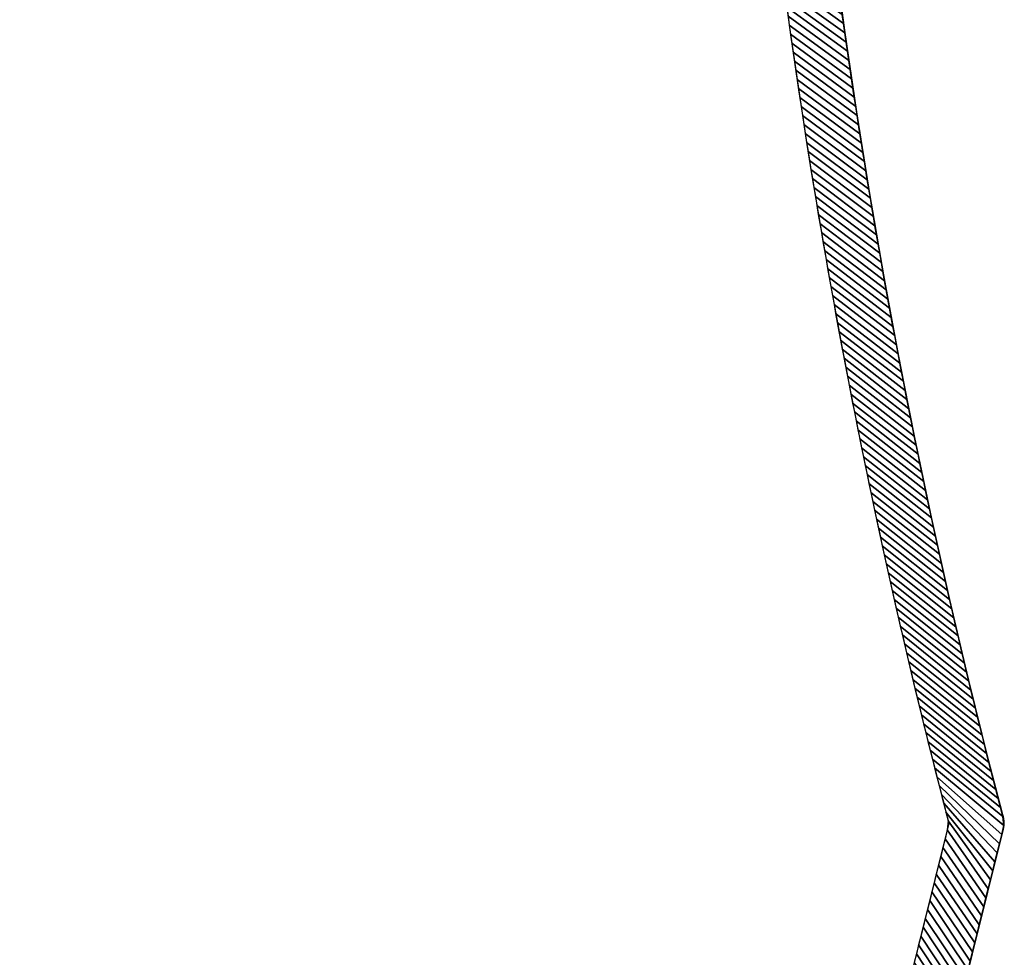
# Model space of a CAD drawing. Extents: x -10.1 to 12.5, y -12 to 12.1.
# Tile 6 of 12: x 8.2 to 12.5, y -8.2 to -4.1. Entities that reach past the tile are written whole.
import ezdxf

# ---------------------------------------------------------------- set-up
doc = ezdxf.new("R2010")
doc.units = 0
doc.header["$MEASUREMENT"] = 0
doc.layers.get('0').update_dxf_attribs({"linetype": 'CONTINUOUS'})

msp = doc.modelspace()

# ---------------------------------------------------------------- linework, layer by layer
for points, elevation in [([(-10.1297, -5.9068), (-10.1297, 6.0788, -0.376322), (-9.9241, 6.3133), (10.531, 12.1372), (11.2894, 12.1372, -0.32213), (11.4015, 12.0566), (12.4626, 7.79, -0.164351), (12.4624, 7.7142, 0.129248), (12.4625, -7.5414, -0.162918), (12.4626, -7.6172), (11.4021, -11.8829, -0.326191), (11.2894, -11.9652), (10.531, -11.9652), (-9.9241, -6.142, -0.376322), (-10.1297, -5.9076)], -13.2806), ([(-10.1297, -5.9068), (-10.1297, 6.0788, -0.376322), (-9.9241, 6.3133), (10.531, 12.1372), (11.2894, 12.1372, -0.32213), (11.4015, 12.0566), (12.4626, 7.79, -0.164351), (12.4624, 7.7142, 0.129248), (12.4625, -7.5414, -0.162918), (12.4626, -7.6172), (11.4021, -11.8829, -0.326191), (11.2894, -11.9652), (10.531, -11.9652), (-9.9241, -6.142, -0.376322), (-10.1297, -5.9076)], -13.2806), ([(-9.8935, -5.9068), (-9.8935, 6.0788, -0.376322), (-9.8933, 6.0791, 0.036591), (-9.8594, 6.0861), (10.564, 11.901), (11.1968, 11.901), (12.2284, 7.7529, 0.128876), (12.2284, -7.58), (11.1969, -11.729), (10.564, -11.729), (-9.8595, -5.9148, 0.036582), (-9.8933, -5.9078, -0.376322), (-9.8935, -5.9076)], -13.5168)]:
    msp.add_lwpolyline(points, format="xyb", dxfattribs=dict(elevation=elevation))
at = {"extrusion": (0, 0, -1)}
for points, elevation in [([(10.1297, -5.9068), (10.1297, 6.0788, 0.376322), (9.9241, 6.3133), (-10.531, 12.1372), (-11.2894, 12.1372, 0.32213), (-11.4015, 12.0566), (-12.4626, 7.79, 0.164351), (-12.4624, 7.7142, -0.129248), (-12.4625, -7.5414, 0.162918), (-12.4626, -7.6172), (-11.4021, -11.8829, 0.326191), (-11.2894, -11.9652), (-10.531, -11.9652), (9.9241, -6.142, 0.376322), (10.1297, -5.9076)], -11.4438), ([(9.8935, -5.9068), (9.8935, 6.0788, 0.376322), (9.8933, 6.0791, -0.036591), (9.8594, 6.0861), (-10.564, 11.901), (-11.1968, 11.901), (-12.2284, 7.7529, -0.128876), (-12.2284, -7.58), (-11.1969, -11.729), (-10.564, -11.729), (9.8595, -5.9148, -0.036582), (9.8933, -5.9078, 0.376322), (9.8935, -5.9076)], -11.68)]:
    msp.add_lwpolyline(points, format="xyb", dxfattribs=dict(at, elevation=elevation))

# ---------------------------------------------------------------- meshes
mesh = msp.add_polymesh((2, 9))
for k, corner in enumerate([(11.4926, -3.8108, -13.5168), (11.4978, -3.8504, -13.5168), (11.503, -3.89, -13.5168), (11.5083, -3.9296, -13.5168), (11.5136, -3.9691, -13.5168), (11.519, -4.0087, -13.5168), (11.5244, -4.0482, -13.5168), (11.5299, -4.0878, -13.5168), (11.5355, -4.1273, -13.5168), (11.7563, -4.0004, -13.2806), (11.7618, -4.0407, -13.2806), (11.7675, -4.081, -13.2806), (11.7731, -4.1213, -13.2806), (11.7789, -4.1616, -13.2806), (11.7847, -4.2018, -13.2806), (11.7905, -4.2421, -13.2806), (11.7964, -4.2824, -13.2806), (11.8024, -4.3226, -13.2806)]):
    mesh.set_mesh_vertex(divmod(k, 9), corner)
mesh = msp.add_polymesh((2, 9))
for k, corner in enumerate([(11.4926, -3.8108, 11.68), (11.4978, -3.8504, 11.68), (11.503, -3.89, 11.68), (11.5083, -3.9296, 11.68), (11.5136, -3.9691, 11.68), (11.519, -4.0087, 11.68), (11.5244, -4.0482, 11.68), (11.5299, -4.0878, 11.68), (11.5355, -4.1273, 11.68), (11.7563, -4.0004, 11.4438), (11.7618, -4.0407, 11.4438), (11.7675, -4.081, 11.4438), (11.7731, -4.1213, 11.4438), (11.7789, -4.1616, 11.4438), (11.7847, -4.2018, 11.4438), (11.7905, -4.2421, 11.4438), (11.7964, -4.2824, 11.4438), (11.8024, -4.3226, 11.4438)]):
    mesh.set_mesh_vertex(divmod(k, 9), corner)
mesh = msp.add_polymesh((2, 9))
for k, corner in enumerate([(11.5355, -4.1273, -13.5168), (11.541, -4.1668, -13.5168), (11.5467, -4.2064, -13.5168), (11.5524, -4.2459, -13.5168), (11.5581, -4.2854, -13.5168), (11.5639, -4.3249, -13.5168), (11.5698, -4.3644, -13.5168), (11.5757, -4.4039, -13.5168), (11.5816, -4.4433, -13.5168), (11.8024, -4.3226, -13.2806), (11.8084, -4.3629, -13.2806), (11.8144, -4.4031, -13.2806), (11.8205, -4.4433, -13.2806), (11.8267, -4.4836, -13.2806), (11.8329, -4.5238, -13.2806), (11.8392, -4.564, -13.2806), (11.8456, -4.6042, -13.2806), (11.852, -4.6444, -13.2806)]):
    mesh.set_mesh_vertex(divmod(k, 9), corner)
mesh = msp.add_polymesh((2, 9))
for k, corner in enumerate([(11.5355, -4.1273, 11.68), (11.541, -4.1668, 11.68), (11.5467, -4.2064, 11.68), (11.5524, -4.2459, 11.68), (11.5581, -4.2854, 11.68), (11.5639, -4.3249, 11.68), (11.5698, -4.3644, 11.68), (11.5757, -4.4039, 11.68), (11.5816, -4.4433, 11.68), (11.8024, -4.3226, 11.4438), (11.8084, -4.3629, 11.4438), (11.8144, -4.4031, 11.4438), (11.8205, -4.4433, 11.4438), (11.8267, -4.4836, 11.4438), (11.8329, -4.5238, 11.4438), (11.8392, -4.564, 11.4438), (11.8456, -4.6042, 11.4438), (11.852, -4.6444, 11.4438)]):
    mesh.set_mesh_vertex(divmod(k, 9), corner)
mesh = msp.add_polymesh((2, 9))
for k, corner in enumerate([(11.5816, -4.4433, -13.5168), (11.5876, -4.4828, -13.5168), (11.5937, -4.5223, -13.5168), (11.5998, -4.5617, -13.5168), (11.606, -4.6011, -13.5168), (11.6122, -4.6406, -13.5168), (11.6185, -4.68, -13.5168), (11.6248, -4.7194, -13.5168), (11.6311, -4.7588, -13.5168), (11.852, -4.6444, -13.2806), (11.8584, -4.6845, -13.2806), (11.8649, -4.7247, -13.2806), (11.8714, -4.7649, -13.2806), (11.8781, -4.805, -13.2806), (11.8847, -4.8452, -13.2806), (11.8914, -4.8853, -13.2806), (11.8982, -4.9254, -13.2806), (11.905, -4.9656, -13.2806)]):
    mesh.set_mesh_vertex(divmod(k, 9), corner)
mesh = msp.add_polymesh((2, 9))
for k, corner in enumerate([(11.5816, -4.4433, 11.68), (11.5876, -4.4828, 11.68), (11.5937, -4.5223, 11.68), (11.5998, -4.5617, 11.68), (11.606, -4.6011, 11.68), (11.6122, -4.6406, 11.68), (11.6185, -4.68, 11.68), (11.6248, -4.7194, 11.68), (11.6311, -4.7588, 11.68), (11.852, -4.6444, 11.4438), (11.8584, -4.6845, 11.4438), (11.8649, -4.7247, 11.4438), (11.8714, -4.7649, 11.4438), (11.8781, -4.805, 11.4438), (11.8847, -4.8452, 11.4438), (11.8914, -4.8853, 11.4438), (11.8982, -4.9254, 11.4438), (11.905, -4.9656, 11.4438)]):
    mesh.set_mesh_vertex(divmod(k, 9), corner)
mesh = msp.add_polymesh((2, 9))
for k, corner in enumerate([(11.6311, -4.7588, -13.5168), (11.6376, -4.7982, -13.5168), (11.644, -4.8376, -13.5168), (11.6506, -4.877, -13.5168), (11.6571, -4.9164, -13.5168), (11.6638, -4.9558, -13.5168), (11.6705, -4.9951, -13.5168), (11.6772, -5.0345, -13.5168), (11.684, -5.0738, -13.5168), (11.905, -4.9656, -13.2806), (11.9119, -5.0057, -13.2806), (11.9188, -5.0458, -13.2806), (11.9258, -5.0859, -13.2806), (11.9329, -5.1259, -13.2806), (11.94, -5.166, -13.2806), (11.9471, -5.2061, -13.2806), (11.9543, -5.2461, -13.2806), (11.9616, -5.2862, -13.2806)]):
    mesh.set_mesh_vertex(divmod(k, 9), corner)
mesh = msp.add_polymesh((2, 9))
for k, corner in enumerate([(11.6311, -4.7588, 11.68), (11.6376, -4.7982, 11.68), (11.644, -4.8376, 11.68), (11.6506, -4.877, 11.68), (11.6571, -4.9164, 11.68), (11.6638, -4.9558, 11.68), (11.6705, -4.9951, 11.68), (11.6772, -5.0345, 11.68), (11.684, -5.0738, 11.68), (11.905, -4.9656, 11.4438), (11.9119, -5.0057, 11.4438), (11.9188, -5.0458, 11.4438), (11.9258, -5.0859, 11.4438), (11.9329, -5.1259, 11.4438), (11.94, -5.166, 11.4438), (11.9471, -5.2061, 11.4438), (11.9543, -5.2461, 11.4438), (11.9616, -5.2862, 11.4438)]):
    mesh.set_mesh_vertex(divmod(k, 9), corner)
mesh = msp.add_polymesh((2, 9))
for k, corner in enumerate([(11.684, -5.0738, -13.5168), (11.6908, -5.1131, -13.5168), (11.6977, -5.1525, -13.5168), (11.7047, -5.1918, -13.5168), (11.7117, -5.2311, -13.5168), (11.7187, -5.2704, -13.5168), (11.7258, -5.3097, -13.5168), (11.7329, -5.3489, -13.5168), (11.7401, -5.3882, -13.5168), (11.9616, -5.2862, -13.2806), (11.9689, -5.3262, -13.2806), (11.9763, -5.3662, -13.2806), (11.9837, -5.4062, -13.2806), (11.9912, -5.4462, -13.2806), (11.9987, -5.4862, -13.2806), (12.0063, -5.5262, -13.2806), (12.0139, -5.5662, -13.2806), (12.0216, -5.6061, -13.2806)]):
    mesh.set_mesh_vertex(divmod(k, 9), corner)
mesh = msp.add_polymesh((2, 9))
for k, corner in enumerate([(11.684, -5.0738, 11.68), (11.6908, -5.1131, 11.68), (11.6977, -5.1525, 11.68), (11.7047, -5.1918, 11.68), (11.7117, -5.2311, 11.68), (11.7187, -5.2704, 11.68), (11.7258, -5.3097, 11.68), (11.7329, -5.3489, 11.68), (11.7401, -5.3882, 11.68), (11.9616, -5.2862, 11.4438), (11.9689, -5.3262, 11.4438), (11.9763, -5.3662, 11.4438), (11.9837, -5.4062, 11.4438), (11.9912, -5.4462, 11.4438), (11.9987, -5.4862, 11.4438), (12.0063, -5.5262, 11.4438), (12.0139, -5.5662, 11.4438), (12.0216, -5.6061, 11.4438)]):
    mesh.set_mesh_vertex(divmod(k, 9), corner)
mesh = msp.add_polymesh((2, 9))
for k, corner in enumerate([(11.7401, -5.3882, -13.5168), (11.7474, -5.4275, -13.5168), (11.7547, -5.4667, -13.5168), (11.7621, -5.5059, -13.5168), (11.7695, -5.5452, -13.5168), (11.7769, -5.5844, -13.5168), (11.7845, -5.6236, -13.5168), (11.792, -5.6628, -13.5168), (11.7996, -5.702, -13.5168), (12.0216, -5.6061, -13.2806), (12.0294, -5.6461, -13.2806), (12.0372, -5.686, -13.2806), (12.045, -5.7259, -13.2806), (12.0529, -5.7659, -13.2806), (12.0609, -5.8058, -13.2806), (12.0689, -5.8457, -13.2806), (12.077, -5.8855, -13.2806), (12.0851, -5.9254, -13.2806)]):
    mesh.set_mesh_vertex(divmod(k, 9), corner)
mesh = msp.add_polymesh((2, 9))
for k, corner in enumerate([(11.7401, -5.3882, 11.68), (11.7474, -5.4275, 11.68), (11.7547, -5.4667, 11.68), (11.7621, -5.5059, 11.68), (11.7695, -5.5452, 11.68), (11.7769, -5.5844, 11.68), (11.7845, -5.6236, 11.68), (11.792, -5.6628, 11.68), (11.7996, -5.702, 11.68), (12.0216, -5.6061, 11.4438), (12.0294, -5.6461, 11.4438), (12.0372, -5.686, 11.4438), (12.045, -5.7259, 11.4438), (12.0529, -5.7659, 11.4438), (12.0609, -5.8058, 11.4438), (12.0689, -5.8457, 11.4438), (12.077, -5.8855, 11.4438), (12.0851, -5.9254, 11.4438)]):
    mesh.set_mesh_vertex(divmod(k, 9), corner)
mesh = msp.add_polymesh((2, 9))
for k, corner in enumerate([(11.7996, -5.702, -13.5168), (11.8073, -5.7412, -13.5168), (11.815, -5.7803, -13.5168), (11.8228, -5.8195, -13.5168), (11.8306, -5.8586, -13.5168), (11.8385, -5.8978, -13.5168), (11.8464, -5.9369, -13.5168), (11.8544, -5.976, -13.5168), (11.8624, -6.0151, -13.5168), (12.0851, -5.9254, -13.2806), (12.0933, -5.9653, -13.2806), (12.1016, -6.0051, -13.2806), (12.1098, -6.045, -13.2806), (12.1182, -6.0848, -13.2806), (12.1266, -6.1246, -13.2806), (12.135, -6.1644, -13.2806), (12.1435, -6.2042, -13.2806), (12.1521, -6.244, -13.2806)]):
    mesh.set_mesh_vertex(divmod(k, 9), corner)
mesh = msp.add_polymesh((2, 9))
for k, corner in enumerate([(11.7996, -5.702, 11.68), (11.8073, -5.7412, 11.68), (11.815, -5.7803, 11.68), (11.8228, -5.8195, 11.68), (11.8306, -5.8586, 11.68), (11.8385, -5.8978, 11.68), (11.8464, -5.9369, 11.68), (11.8544, -5.976, 11.68), (11.8624, -6.0151, 11.68), (12.0851, -5.9254, 11.4438), (12.0933, -5.9653, 11.4438), (12.1016, -6.0051, 11.4438), (12.1098, -6.045, 11.4438), (12.1182, -6.0848, 11.4438), (12.1266, -6.1246, 11.4438), (12.135, -6.1644, 11.4438), (12.1435, -6.2042, 11.4438), (12.1521, -6.244, 11.4438)]):
    mesh.set_mesh_vertex(divmod(k, 9), corner)
mesh = msp.add_polymesh((2, 9))
for k, corner in enumerate([(11.8624, -6.0151, -13.5168), (11.8705, -6.0542, -13.5168), (11.8786, -6.0933, -13.5168), (11.8868, -6.1324, -13.5168), (11.8951, -6.1714, -13.5168), (11.9033, -6.2105, -13.5168), (11.9117, -6.2495, -13.5168), (11.9201, -6.2886, -13.5168), (11.9285, -6.3276, -13.5168), (12.1521, -6.244, -13.2806), (12.1607, -6.2838, -13.2806), (12.1694, -6.3235, -13.2806), (12.1781, -6.3633, -13.2806), (12.1869, -6.403, -13.2806), (12.1957, -6.4427, -13.2806), (12.2046, -6.4825, -13.2806), (12.2135, -6.5222, -13.2806), (12.2225, -6.5618, -13.2806)]):
    mesh.set_mesh_vertex(divmod(k, 9), corner)
mesh = msp.add_polymesh((2, 9))
for k, corner in enumerate([(11.8624, -6.0151, 11.68), (11.8705, -6.0542, 11.68), (11.8786, -6.0933, 11.68), (11.8868, -6.1324, 11.68), (11.8951, -6.1714, 11.68), (11.9033, -6.2105, 11.68), (11.9117, -6.2495, 11.68), (11.9201, -6.2886, 11.68), (11.9285, -6.3276, 11.68), (12.1521, -6.244, 11.4438), (12.1607, -6.2838, 11.4438), (12.1694, -6.3235, 11.4438), (12.1781, -6.3633, 11.4438), (12.1869, -6.403, 11.4438), (12.1957, -6.4427, 11.4438), (12.2046, -6.4825, 11.4438), (12.2135, -6.5222, 11.4438), (12.2225, -6.5618, 11.4438)]):
    mesh.set_mesh_vertex(divmod(k, 9), corner)
mesh = msp.add_polymesh((2, 9))
for k, corner in enumerate([(11.9285, -6.3276, -13.5168), (11.937, -6.3666, -13.5168), (11.9456, -6.4056, -13.5168), (11.9542, -6.4446, -13.5168), (11.9628, -6.4835, -13.5168), (11.9715, -6.5225, -13.5168), (11.9803, -6.5615, -13.5168), (11.9891, -6.6004, -13.5168), (11.9979, -6.6393, -13.5168), (12.2225, -6.5618, -13.2806), (12.2316, -6.6015, -13.2806), (12.2407, -6.6412, -13.2806), (12.2498, -6.6808, -13.2806), (12.259, -6.7205, -13.2806), (12.2683, -6.7601, -13.2806), (12.2776, -6.7997, -13.2806), (12.287, -6.8393, -13.2806), (12.2964, -6.8789, -13.2806)]):
    mesh.set_mesh_vertex(divmod(k, 9), corner)
mesh = msp.add_polymesh((2, 9))
for k, corner in enumerate([(11.9285, -6.3276, 11.68), (11.937, -6.3666, 11.68), (11.9456, -6.4056, 11.68), (11.9542, -6.4446, 11.68), (11.9628, -6.4835, 11.68), (11.9715, -6.5225, 11.68), (11.9803, -6.5615, 11.68), (11.9891, -6.6004, 11.68), (11.9979, -6.6393, 11.68), (12.2225, -6.5618, 11.4438), (12.2316, -6.6015, 11.4438), (12.2407, -6.6412, 11.4438), (12.2498, -6.6808, 11.4438), (12.259, -6.7205, 11.4438), (12.2683, -6.7601, 11.4438), (12.2776, -6.7997, 11.4438), (12.287, -6.8393, 11.4438), (12.2964, -6.8789, 11.4438)]):
    mesh.set_mesh_vertex(divmod(k, 9), corner)
mesh = msp.add_polymesh((2, 9))
for k, corner in enumerate([(11.9979, -6.6393, -13.5168), (12.0068, -6.6782, -13.5168), (12.0158, -6.7171, -13.5168), (12.0248, -6.756, -13.5168), (12.0338, -6.7949, -13.5168), (12.043, -6.8338, -13.5168), (12.0521, -6.8726, -13.5168), (12.0613, -6.9115, -13.5168), (12.0706, -6.9503, -13.5168), (12.2964, -6.8789, -13.2806), (12.3059, -6.9185, -13.2806), (12.3154, -6.958, -13.2806), (12.325, -6.9976, -13.2806), (12.3346, -7.0371, -13.2806), (12.3443, -7.0766, -13.2806), (12.354, -7.1162, -13.2806), (12.3638, -7.1556, -13.2806), (12.3737, -7.1951, -13.2806)]):
    mesh.set_mesh_vertex(divmod(k, 9), corner)
mesh = msp.add_polymesh((2, 9))
for k, corner in enumerate([(11.9979, -6.6393, 11.68), (12.0068, -6.6782, 11.68), (12.0158, -6.7171, 11.68), (12.0248, -6.756, 11.68), (12.0338, -6.7949, 11.68), (12.043, -6.8338, 11.68), (12.0521, -6.8726, 11.68), (12.0613, -6.9115, 11.68), (12.0706, -6.9503, 11.68), (12.2964, -6.8789, 11.4438), (12.3059, -6.9185, 11.4438), (12.3154, -6.958, 11.4438), (12.325, -6.9976, 11.4438), (12.3346, -7.0371, 11.4438), (12.3443, -7.0766, 11.4438), (12.354, -7.1162, 11.4438), (12.3638, -7.1556, 11.4438), (12.3737, -7.1951, 11.4438)]):
    mesh.set_mesh_vertex(divmod(k, 9), corner)
mesh = msp.add_polymesh((2, 9))
for k, corner in enumerate([(12.0706, -6.9503, -13.5168), (12.0799, -6.9891, -13.5168), (12.0893, -7.0279, -13.5168), (12.0987, -7.0667, -13.5168), (12.1082, -7.1055, -13.5168), (12.1177, -7.1443, -13.5168), (12.1273, -7.183, -13.5168), (12.1369, -7.2218, -13.5168), (12.1466, -7.2605, -13.5168), (12.3737, -7.1951, -13.2806), (12.3836, -7.2346, -13.2806), (12.3935, -7.2741, -13.2806), (12.4036, -7.3135, -13.2806), (12.4136, -7.3529, -13.2806), (12.4237, -7.3923, -13.2806), (12.4339, -7.4317, -13.2806), (12.4441, -7.4711, -13.2806), (12.4544, -7.5105, -13.2806)]):
    mesh.set_mesh_vertex(divmod(k, 9), corner)
mesh = msp.add_polymesh((2, 9))
for k, corner in enumerate([(12.0706, -6.9503, 11.68), (12.0799, -6.9891, 11.68), (12.0893, -7.0279, 11.68), (12.0987, -7.0667, 11.68), (12.1082, -7.1055, 11.68), (12.1177, -7.1443, 11.68), (12.1273, -7.183, 11.68), (12.1369, -7.2218, 11.68), (12.1466, -7.2605, 11.68), (12.3737, -7.1951, 11.4438), (12.3836, -7.2346, 11.4438), (12.3935, -7.2741, 11.4438), (12.4036, -7.3135, 11.4438), (12.4136, -7.3529, 11.4438), (12.4237, -7.3923, 11.4438), (12.4339, -7.4317, 11.4438), (12.4441, -7.4711, 11.4438), (12.4544, -7.5105, 11.4438)]):
    mesh.set_mesh_vertex(divmod(k, 9), corner)
mesh = msp.add_polymesh((2, 9))
for k, corner in enumerate([(12.1466, -7.2605, -13.5168), (12.1563, -7.2992, -13.5168), (12.1661, -7.3379, -13.5168), (12.1759, -7.3766, -13.5168), (12.1858, -7.4153, -13.5168), (12.1957, -7.454, -13.5168), (12.2057, -7.4926, -13.5168), (12.2157, -7.5313, -13.5168), (12.2258, -7.5699, -13.5168), (12.4544, -7.5105, -13.2806), (12.465, -7.5498, -13.2806), (12.4682, -7.5902, -13.2806), (12.4594, -7.6298, -13.2806), (12.4496, -7.6693, -13.2806), (12.4398, -7.7088, -13.2806), (12.43, -7.7483, -13.2806), (12.4202, -7.7878, -13.2806), (12.4103, -7.8273, -13.2806)]):
    mesh.set_mesh_vertex(divmod(k, 9), corner)
mesh = msp.add_polymesh((2, 9))
for k, corner in enumerate([(12.1466, -7.2605, 11.68), (12.1563, -7.2992, 11.68), (12.1661, -7.3379, 11.68), (12.1759, -7.3766, 11.68), (12.1858, -7.4153, 11.68), (12.1957, -7.454, 11.68), (12.2057, -7.4926, 11.68), (12.2157, -7.5313, 11.68), (12.2258, -7.5699, 11.68), (12.4544, -7.5105, 11.4438), (12.465, -7.5498, 11.4438), (12.4682, -7.5902, 11.4438), (12.4594, -7.6298, 11.4438), (12.4496, -7.6693, 11.4438), (12.4398, -7.7088, 11.4438), (12.43, -7.7483, 11.4438), (12.4202, -7.7878, 11.4438), (12.4103, -7.8273, 11.4438)]):
    mesh.set_mesh_vertex(divmod(k, 9), corner)
mesh = msp.add_polymesh((2, 9))
for k, corner in enumerate([(12.2258, -7.5699, -13.5168), (12.2213, -7.6086, -13.5168), (12.2117, -7.6474, -13.5168), (12.202, -7.6861, -13.5168), (12.1924, -7.7248, -13.5168), (12.1828, -7.7636, -13.5168), (12.1732, -7.8023, -13.5168), (12.1635, -7.8411, -13.5168), (12.1539, -7.8798, -13.5168), (12.4103, -7.8273, -13.2806), (12.4005, -7.8668, -13.2806), (12.3907, -7.9063, -13.2806), (12.3809, -7.9458, -13.2806), (12.3711, -7.9853, -13.2806), (12.3612, -8.0247, -13.2806), (12.3514, -8.0642, -13.2806), (12.3416, -8.1037, -13.2806), (12.3318, -8.1432, -13.2806)]):
    mesh.set_mesh_vertex(divmod(k, 9), corner)
mesh = msp.add_polymesh((2, 9))
for k, corner in enumerate([(12.2258, -7.5699, 11.68), (12.2213, -7.6086, 11.68), (12.2117, -7.6474, 11.68), (12.202, -7.6861, 11.68), (12.1924, -7.7248, 11.68), (12.1828, -7.7636, 11.68), (12.1732, -7.8023, 11.68), (12.1635, -7.8411, 11.68), (12.1539, -7.8798, 11.68), (12.4103, -7.8273, 11.4438), (12.4005, -7.8668, 11.4438), (12.3907, -7.9063, 11.4438), (12.3809, -7.9458, 11.4438), (12.3711, -7.9853, 11.4438), (12.3612, -8.0247, 11.4438), (12.3514, -8.0642, 11.4438), (12.3416, -8.1037, 11.4438), (12.3318, -8.1432, 11.4438)]):
    mesh.set_mesh_vertex(divmod(k, 9), corner)
mesh = msp.add_polymesh((2, 9))
for k, corner in enumerate([(12.1539, -7.8798, -13.5168), (12.1443, -7.9185, -13.5168), (12.1346, -7.9573, -13.5168), (12.125, -7.996, -13.5168), (12.1154, -8.0348, -13.5168), (12.1057, -8.0735, -13.5168), (12.0961, -8.1123, -13.5168), (12.0865, -8.151, -13.5168), (12.0768, -8.1897, -13.5168), (12.3318, -8.1432, -13.2806), (12.322, -8.1827, -13.2806), (12.3122, -8.2222, -13.2806), (12.3023, -8.2617, -13.2806), (12.2925, -8.3012, -13.2806), (12.2827, -8.3407, -13.2806), (12.2729, -8.3802, -13.2806), (12.2631, -8.4197, -13.2806), (12.2532, -8.4591, -13.2806)]):
    mesh.set_mesh_vertex(divmod(k, 9), corner)
mesh = msp.add_polymesh((2, 9))
for k, corner in enumerate([(12.1539, -7.8798, 11.68), (12.1443, -7.9185, 11.68), (12.1346, -7.9573, 11.68), (12.125, -7.996, 11.68), (12.1154, -8.0348, 11.68), (12.1057, -8.0735, 11.68), (12.0961, -8.1123, 11.68), (12.0865, -8.151, 11.68), (12.0768, -8.1897, 11.68), (12.3318, -8.1432, 11.4438), (12.322, -8.1827, 11.4438), (12.3122, -8.2222, 11.4438), (12.3023, -8.2617, 11.4438), (12.2925, -8.3012, 11.4438), (12.2827, -8.3407, 11.4438), (12.2729, -8.3802, 11.4438), (12.2631, -8.4197, 11.4438), (12.2532, -8.4591, 11.4438)]):
    mesh.set_mesh_vertex(divmod(k, 9), corner)

doc.saveas('drawing.dxf')
